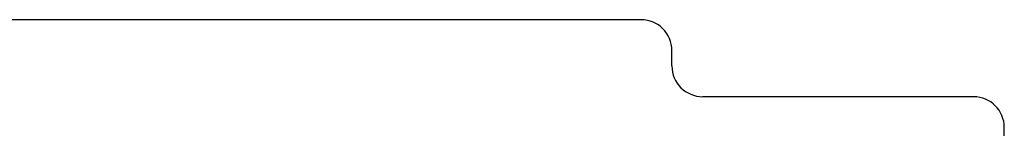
# Model space of a CAD drawing. Header units: millimetres. Extents: x 0 to 594, y 0 to 420.
# Tile 24 of 117: x 149.31 to 181.3, y 336.94 to 340.47. Entities that reach past the tile are written whole.
import ezdxf

# ---------------------------------------------------------------- set-up
doc = ezdxf.new("R2010")
doc.units = ezdxf.units.MM
doc.header["$LTSCALE"] = 32.67
doc.layers.add('3_ALL_AXES', color=7, linetype='CONTINUOUS')

msp = doc.modelspace()

# ---------------------------------------------------------------- linework, layer by layer
at = {"layer": '3_ALL_AXES', "color": 7, "linetype": 'CONTINUOUS'}
for p, q in [((169.49873, 340.46807), (124.99873, 340.46807)), ((170.49873, 338.96807), (170.49873, 339.46807)), ((180.29873, 337.96807), (171.49873, 337.96807)), ((181.29873, 335.96807), (181.29873, 336.96807))]:
    msp.add_line(p, q, dxfattribs=at)
for centre, start, end in [((169.49873, 339.46807), 0, 90), ((171.49873, 338.96807), 180, 270), ((180.29873, 336.96807), 0, 90)]:
    msp.add_arc(centre, 1, start, end, dxfattribs=at)

doc.saveas('drawing.dxf')
